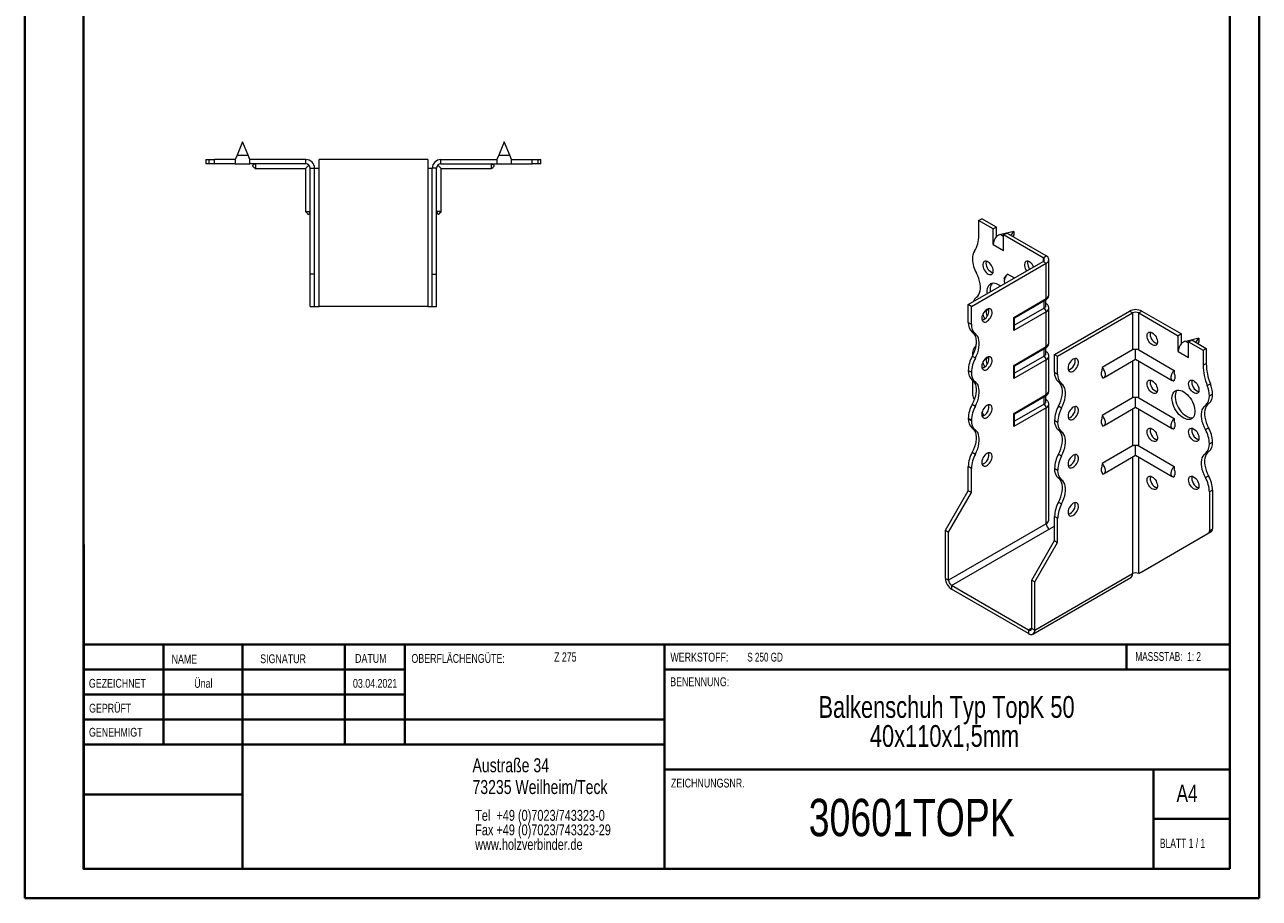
# Model space of a CAD drawing. Header units: millimetres. Extents: x 0 to 210, y 0 to 297.
# Tile 1 of 2: x 0 to 210, y 0 to 149. Entities that reach past the tile are written whole.
import ezdxf

# ---------------------------------------------------------------- set-up
doc = ezdxf.new("R2010")
doc.units = ezdxf.units.MM
doc.styles.add('SLDTEXTSTYLE0', font='TXT', dxfattribs={"width": 0.75})
doc.styles.add('SLDTEXTSTYLE1', font='TXT', dxfattribs={"width": 0.681818})
doc.styles.add('SLDTEXTSTYLE2', font='TXT', dxfattribs={"width": 0.7})
doc.styles.add('SLDTEXTSTYLE3', font='TXT', dxfattribs={"width": 0.6875})

# ---------------------------------------------------------------- blocks, each defined once
blk = doc.blocks.new('SW_NOTE_0')
at = {"color": 0, "linetype": 'Continuous', "lineweight": 0, "char_height": 1.8521, "attachment_point": 1, "style": 'SLDTEXTSTYLE0'}
for s, insert in [('Tel  +49 (0)7023/743323-0', (0, 2.39)), ('Fax +49 (0)7023/743323-29', (0, -0.08)), ('www.holzverbinder.de', (0, -2.55))]:
    blk.add_mtext(s, dxfattribs=dict(at, insert=insert))
blk = doc.blocks.new('SW_NOTE_1')
at = {"color": 0, "linetype": 'Continuous', "lineweight": 0, "char_height": 3.7042, "attachment_point": 2, "style": 'SLDTEXTSTYLE0'}
for s, insert in [('Balkenschuh Typ TopK 50', (29.46, 4.77)), ('40x110x1,5mm', (29.11, -0.16))]:
    blk.add_mtext(s, dxfattribs=dict(at, insert=insert))

msp = doc.modelspace()

# ---------------------------------------------------------------- linework, layer by layer
at = {"color": 7, "linetype": 'Continuous', "lineweight": 40}
for p, q in [((0.08, 0.21), (0.08, 297.21)), ((210.08, 0.21), (210.08, 297.21)), ((10.08, 5.21), (10.08, 292.21)), ((205.08, 5.21), (205.08, 292.21)), ((10.11, 60.37), (10.11, 5.12)), ((205.08, 43.37), (10.11, 43.37)), ((23.71, 43.37), (23.71, 26.37)), ((37.1, 43.37), (37.1, 5.12)), ((54.51, 43.37), (54.51, 26.37)), ((64.71, 26.37), (64.71, 43.37)), ((108.91, 43.37), (108.91, 5.12)), ((187.47, 39.12), (187.47, 43.37)), ((64.71, 39.1), (10.11, 39.1)), ((205.08, 39.12), (108.91, 39.12)), ((64.71, 34.87), (10.11, 34.87)), ((108.91, 30.62), (10.11, 30.62)), ((108.91, 26.37), (10.11, 26.37)), ((108.91, 22.12), (205.08, 22.12)), ((192.08, 5.21), (192.08, 22.21)), ((37.1, 17.87), (10.11, 17.87)), ((10.11, 13.71), (10.08, 13.71)), ((205.08, 13.71), (192.08, 13.71)), ((10.11, 9.46), (10.08, 9.46)), ((10.08, 5.21), (205.08, 5.21)), ((205.08, 5.21), (180.99, 5.21)), ((0.08, 0.21), (210.08, 0.21))]:
    msp.add_line(p, q, dxfattribs=at)
at = {"color": 7, "linetype": 'Continuous', "lineweight": 15}
for p, q in [((37.14, 128.8), (36.2, 126.55)), ((38.08, 126.55), (37.14, 128.8)), ((81.64, 128.8), (80.7, 126.55)), ((82.58, 126.55), (81.64, 128.8)), ((36.2, 126.55), (35.89, 125.8)), ((36.2, 126.55), (38.08, 126.55)), ((38.39, 125.8), (38.08, 126.55)), ((80.7, 126.55), (80.39, 125.8)), ((80.7, 126.55), (82.58, 126.55)), ((82.89, 125.8), (82.58, 126.55)), ((30.89, 125.8), (30.89, 125.05)), ((30.89, 125.8), (31.39, 125.8)), ((31.39, 125.05), (30.89, 125.05)), ((31.39, 125.8), (31.39, 125.05)), ((31.39, 125.8), (32.39, 125.8)), ((32.39, 125.05), (31.39, 125.05)), ((32.39, 125.05), (32.39, 125.8)), ((35.89, 125.8), (32.39, 125.8)), ((35.89, 125.05), (32.39, 125.05)), ((35.89, 125.8), (35.89, 125.05)), ((35.89, 125.05), (38.39, 125.05)), ((47.89, 125.8), (38.39, 125.8)), ((38.39, 125.05), (38.39, 125.8)), ((47.89, 125.05), (38.39, 125.05)), ((39.34, 124.25), (47.84, 124.25)), ((47.84, 124.25), (48.42, 124.83)), ((47.84, 124.25), (47.84, 116.98)), ((47.89, 125.05), (47.89, 125.8)), ((48.64, 124.3), (49.39, 124.3)), ((48.64, 106.3), (48.64, 124.3)), ((49.39, 106.3), (49.39, 124.3)), ((49.39, 124.3), (50.14, 124.3)), ((50.14, 124.3), (50.14, 125.8)), ((68.64, 125.8), (50.14, 125.8)), ((50.14, 100.8), (50.14, 124.3)), ((68.64, 125.8), (68.64, 124.3)), ((68.64, 124.3), (68.64, 100.8)), ((68.64, 124.3), (69.39, 124.3)), ((70.14, 124.3), (69.39, 124.3)), ((69.39, 106.3), (69.39, 124.3)), ((70.14, 106.3), (70.14, 124.3)), ((70.94, 124.25), (70.36, 124.83)), ((70.89, 125.05), (70.89, 125.8)), ((70.89, 125.8), (80.39, 125.8)), ((70.89, 125.05), (80.39, 125.05)), ((70.94, 124.25), (79.44, 124.25)), ((70.94, 116.98), (70.94, 124.25)), ((80.39, 125.8), (80.39, 125.05)), ((80.39, 125.05), (82.89, 125.05)), ((82.89, 125.8), (86.39, 125.8)), ((82.89, 125.05), (82.89, 125.8)), ((82.89, 125.05), (86.39, 125.05)), ((86.39, 125.05), (86.39, 125.8)), ((86.39, 125.8), (87.39, 125.8)), ((87.39, 125.05), (86.39, 125.05)), ((87.39, 125.05), (87.39, 125.8)), ((87.39, 125.8), (87.89, 125.8)), ((87.89, 125.05), (87.39, 125.05)), ((87.89, 125.05), (87.89, 125.8)), ((162.34, 115.43), (162.87, 115.74)), ((165.35, 114.31), (162.87, 115.74)), ((162.34, 115.43), (162.34, 112.87)), ((164.82, 114), (162.34, 115.43)), ((165.35, 114.31), (164.82, 114)), ((164.82, 111.35), (164.82, 114)), ((165.35, 112.71), (165.35, 114.31)), ((168.35, 113.59), (166.1, 113.06)), ((167.84, 112.87), (168.35, 113.59)), ((168.35, 113.59), (168.35, 112.98)), ((164.82, 111.35), (166.59, 110.33)), ((166.1, 113.06), (166.59, 112.78)), ((166.59, 112.98), (167.12, 113.29)), ((166.59, 110.33), (166.59, 112.98)), ((173.3, 109.1), (166.59, 112.98)), ((173.83, 109.41), (167.12, 113.29)), ((168.35, 112.98), (168.15, 112.69)), ((173.3, 109.1), (173.83, 109.41)), ((160.58, 101.14), (173.3, 108.49)), ((161.11, 100.84), (173.83, 108.18)), ((173.3, 109.1), (173.3, 108.49)), ((173.3, 108.49), (173.83, 108.18)), ((173.83, 102.16), (173.83, 108.18)), ((174.27, 102.77), (174.27, 108.8)), ((49.39, 106.3), (48.64, 106.3)), ((48.64, 100.8), (48.64, 106.3)), ((49.39, 100.8), (49.39, 106.3)), ((69.39, 106.3), (70.14, 106.3)), ((69.39, 100.8), (69.39, 106.3)), ((70.14, 100.8), (70.14, 106.3)), ((168.39, 105.66), (167.26, 106.31)), ((161.11, 100.84), (160.58, 101.14)), ((160.58, 98.1), (160.58, 101.14)), ((161.11, 97.79), (161.11, 100.84)), ((168.31, 98.97), (173.83, 102.16)), ((168.45, 98.89), (173.73, 101.93)), ((173.48, 100.53), (173.48, 101.79)), ((173.77, 100.94), (173.77, 101.96)), ((48.64, 100.8), (49.39, 100.8)), ((49.39, 100.8), (50.14, 100.8)), ((68.64, 100.8), (50.14, 100.8)), ((68.64, 100.8), (69.39, 100.8)), ((69.39, 100.8), (70.14, 100.8)), ((173.83, 99.92), (168.31, 96.73)), ((168.31, 96.73), (168.31, 98.97)), ((173.48, 100.53), (168.45, 97.63)), ((168.45, 97.22), (168.45, 98.89)), ((173.83, 94), (173.83, 99.92)), ((174.27, 94.61), (174.27, 100.53)), ((175.25, 92.67), (187.98, 100.02)), ((175.78, 92.37), (188.51, 99.71)), ((188.51, 99.71), (187.98, 100.02)), ((188.51, 99.71), (188.51, 93.43)), ((189.57, 99.71), (190.1, 100.02)), ((189.57, 93.43), (189.57, 99.71)), ((189.57, 99.71), (196.29, 95.84)), ((190.1, 100.02), (196.82, 96.14)), ((160.58, 98.1), (161.11, 97.79)), ((161.78, 96.14), (161.25, 96.45)), ((196.82, 96.14), (196.29, 95.84)), ((196.29, 93.18), (196.29, 95.84)), ((196.82, 94.55), (196.82, 96.14)), ((199.82, 95.43), (197.57, 94.89)), ((197.57, 94.89), (198.05, 94.61)), ((198.05, 94.81), (198.58, 95.12)), ((198.05, 92.16), (198.05, 94.81)), ((198.05, 94.81), (200.53, 93.39)), ((198.58, 95.12), (201.06, 93.69)), ((199.31, 94.7), (199.82, 95.43)), ((199.82, 94.81), (199.61, 94.53)), ((199.82, 95.43), (199.82, 94.81)), ((161.28, 92.57), (161.28, 92.43)), ((168.31, 90.81), (173.83, 94)), ((168.45, 90.72), (173.73, 93.77)), ((173.48, 92.36), (173.48, 93.62)), ((173.77, 92.77), (173.77, 93.8)), ((175.25, 92.67), (175.78, 92.37)), ((175.25, 89.63), (175.25, 92.67)), ((188.51, 93.43), (183.33, 90.45)), ((189.04, 91.85), (189.04, 93.49)), ((189.57, 93.43), (195.61, 89.94)), ((196.29, 93.18), (198.05, 92.16)), ((200.53, 93.39), (201.06, 93.69)), ((200.53, 93.39), (200.53, 90.82)), ((201.06, 93.69), (201.06, 91.13)), ((161.25, 92.37), (161.78, 92.06)), ((173.83, 91.75), (168.31, 88.56)), ((168.31, 88.56), (168.31, 90.81)), ((173.48, 92.36), (168.45, 89.46)), ((168.45, 89.05), (168.45, 90.72)), ((173.83, 85.83), (173.83, 91.75)), ((174.27, 86.44), (174.27, 92.36)), ((175.78, 89.32), (175.78, 92.37)), ((183.67, 88.75), (189.04, 91.85)), ((188.51, 91.54), (188.51, 85.27)), ((189.04, 91.85), (195.28, 88.25)), ((189.57, 85.27), (189.57, 91.54)), ((200.53, 90.82), (201.06, 91.13)), ((161.11, 89.63), (160.58, 89.93)), ((160.58, 89.93), (161.11, 89.63)), ((160.58, 89.93), (160.58, 89.93)), ((161.11, 89.63), (161.11, 89.63)), ((161.78, 87.98), (161.25, 88.28)), ((161.28, 88.26), (161.28, 85.96)), ((175.25, 89.63), (175.78, 89.32)), ((183.33, 88.94), (183.33, 88.72)), ((195.61, 88.43), (195.61, 88.21)), ((176.45, 87.67), (175.92, 87.98)), ((201.23, 87.36), (201.77, 87.67)), ((161.25, 84.2), (161.78, 83.89)), ((161.62, 85.04), (161.49, 85.27)), ((168.31, 82.64), (173.83, 85.83)), ((168.45, 82.56), (173.73, 85.6)), ((173.48, 84.2), (168.45, 81.3)), ((173.48, 84.2), (173.48, 85.46)), ((173.77, 84.61), (173.77, 85.63)), ((174.27, 64.5), (174.27, 84.2)), ((188.51, 85.27), (183.33, 82.28)), ((189.04, 83.68), (189.04, 85.32)), ((189.57, 85.27), (195.61, 81.78)), ((201.44, 84.28), (200.91, 83.98)), ((201.59, 85.63), (202.12, 85.94)), ((163.23, 82.26), (162.92, 82.8)), ((173.83, 83.59), (168.31, 80.4)), ((168.31, 80.4), (168.31, 82.64)), ((168.45, 80.89), (168.45, 82.56)), ((173.83, 63.89), (173.83, 83.59)), ((175.92, 83.9), (176.45, 83.59)), ((183.67, 80.59), (189.04, 83.68)), ((188.51, 83.38), (188.51, 77.1)), ((189.04, 83.68), (195.28, 80.08)), ((189.57, 77.1), (189.57, 83.38)), ((161.11, 81.46), (160.58, 81.77)), ((160.58, 81.77), (161.11, 81.46)), ((160.58, 81.77), (160.58, 81.77)), ((161.11, 81.46), (161.11, 81.46)), ((161.78, 79.81), (161.25, 80.12)), ((175.78, 81.16), (175.25, 81.46)), ((175.25, 81.46), (175.78, 81.16)), ((175.25, 81.46), (175.25, 81.46)), ((175.78, 81.16), (175.78, 81.16)), ((176.45, 79.51), (175.92, 79.81)), ((183.33, 80.77), (183.33, 80.55)), ((195.61, 80.26), (195.61, 80.05)), ((200.91, 79.89), (201.44, 80.2)), ((202.12, 77.77), (201.59, 77.46)), ((201.59, 77.46), (202.12, 77.77)), ((202.12, 77.77), (202.12, 77.77)), ((161.25, 76.04), (161.78, 75.73)), ((175.92, 75.73), (176.45, 75.42)), ((188.51, 77.1), (183.33, 74.12)), ((189.04, 75.52), (189.04, 77.16)), ((189.57, 77.1), (195.61, 73.61)), ((201.44, 76.12), (200.91, 75.81)), ((201.59, 77.46), (201.59, 77.46)), ((161.11, 73.3), (160.58, 73.6)), ((160.58, 69.5), (160.58, 73.6)), ((183.67, 72.42), (189.04, 75.52)), ((188.51, 75.21), (188.51, 55.42)), ((189.04, 75.52), (195.28, 71.92)), ((189.57, 55.42), (189.57, 75.21)), ((161.11, 69.2), (161.11, 73.3)), ((175.78, 72.99), (175.25, 73.3)), ((175.25, 73.3), (175.78, 72.99)), ((175.25, 73.3), (175.25, 73.3)), ((175.78, 72.99), (175.78, 72.99)), ((176.45, 71.34), (175.92, 71.65)), ((183.33, 72.61), (183.33, 72.39)), ((195.61, 72.1), (195.61, 71.88)), ((200.91, 71.73), (201.44, 72.04)), ((156.69, 62.77), (160.58, 69.5)), ((161.11, 69.2), (160.58, 69.5)), ((202.12, 69.6), (201.59, 69.3)), ((202.12, 69.6), (202.12, 63)), ((157.22, 62.46), (161.11, 69.2)), ((175.92, 67.57), (176.45, 67.26)), ((201.59, 69.3), (201.59, 62.7)), ((175.78, 64.83), (175.25, 65.13)), ((175.25, 61.03), (175.25, 65.13)), ((173.83, 63.89), (157.22, 54.29)), ((174.36, 62.97), (175.25, 63.48)), ((175.78, 60.72), (175.78, 64.83)), ((201.59, 62.7), (202.12, 63)), ((156.69, 62.77), (157.22, 62.46)), ((156.69, 54.6), (156.69, 62.77)), ((157.22, 54.29), (157.22, 62.46)), ((157.75, 53.37), (174.36, 62.97)), ((171.36, 54.29), (175.25, 61.03)), ((175.25, 61.03), (175.78, 60.72)), ((189.57, 55.42), (201.38, 62.24)), ((190.1, 55.72), (201.91, 62.54)), ((201.91, 62.54), (201.38, 62.24)), ((171.89, 53.99), (175.78, 60.72)), ((171.58, 45.14), (188.2, 54.73)), ((171.89, 45.82), (188.51, 55.42)), ((188.51, 55.42), (188.51, 55.42)), ((189.57, 55.42), (190.1, 55.72)), ((156.69, 54.6), (157.22, 54.29)), ((170.83, 45.82), (157.75, 53.37)), ((157.75, 53.37), (157.75, 52.76)), ((170.83, 45.21), (157.75, 52.76)), ((171.36, 54.29), (171.89, 53.99)), ((171.36, 46.13), (171.36, 54.29)), ((171.89, 45.82), (171.89, 53.99)), ((171.36, 46.13), (170.83, 45.82)), ((170.83, 45.82), (170.83, 45.21)), ((171.36, 46.13), (171.89, 45.82))]:
    msp.add_line(p, q, dxfattribs=at)
at = {"color": 7, "linetype": 'Continuous', "lineweight": 0}
for p, q in [((64.71, 39.12), (10.11, 39.12)), ((23.71, 5.21), (23.71, 5.12)), ((54.51, 5.21), (54.51, 5.12))]:
    msp.add_line(p, q, dxfattribs=at)
at = {"color": 7, "linetype": 'Continuous', "lineweight": 15, "flags": 128}
for points in [[(164.82, 106.86), (164.8, 107.09), (164.74, 107.33), (164.64, 107.58), (164.51, 107.81), (164.35, 108.03), (164.17, 108.21), (163.98, 108.36), (163.79, 108.46), (163.61, 108.5), (163.44, 108.5), (163.29, 108.44), (163.18, 108.33), (163.1, 108.18), (163.06, 107.98), (163.06, 107.76), (163.1, 107.52), (163.18, 107.28), (163.29, 107.03), (163.44, 106.81), (163.61, 106.61), (163.79, 106.44), (163.98, 106.32), (164.17, 106.25), (164.35, 106.23), (164.51, 106.26), (164.64, 106.34), (164.74, 106.47), (164.8, 106.65), (164.82, 106.86)], [(163.63, 108.5), (163.6, 108.39), (163.58, 108.18)], [(171.71, 107.57), (171.71, 107.58), (171.58, 107.81), (171.42, 108.03), (171.24, 108.21), (171.05, 108.36), (170.86, 108.46), (170.68, 108.5), (170.51, 108.5), (170.36, 108.44), (170.25, 108.33), (170.17, 108.18), (170.13, 107.98), (170.13, 107.76), (170.17, 107.52), (170.25, 107.28), (170.36, 107.04), (170.48, 106.86)], [(170.71, 108.5), (170.67, 108.39), (170.65, 108.18)], [(161.96, 102.38), (162.18, 102.58), (162.35, 102.83), (162.49, 103.12), (162.58, 103.46), (162.63, 103.83), (162.63, 104.24), (162.58, 104.67), (162.49, 105.12), (162.35, 105.57), (162.18, 106.02), (161.96, 106.47)], [(166.03, 104.29), (165.92, 104.37), (165.63, 104.55), (165.35, 104.67), (165.07, 104.75), (164.81, 104.77), (164.57, 104.74), (164.35, 104.66), (164.16, 104.52), (164.01, 104.34), (163.89, 104.11), (163.8, 103.85), (163.76, 103.55), (163.76, 103.22), (163.79, 102.99)], [(164.29, 103.69), (164.31, 103.35), (164.32, 103.3)], [(163.76, 100.33), (163.57, 100.19), (163.39, 100.02), (163.22, 99.81), (163.08, 99.58), (162.98, 99.33), (162.91, 99.09), (162.88, 98.85), (162.89, 98.64), (162.94, 98.45), (163.03, 98.31), (163.15, 98.21), (163.3, 98.17), (163.48, 98.17), (163.66, 98.23), (163.85, 98.35), (164.04, 98.5), (164.21, 98.69), (164.37, 98.91), (164.49, 99.15), (164.58, 99.4), (164.63, 99.64), (164.64, 99.87), (164.61, 100.07), (164.54, 100.23), (164.43, 100.35), (164.29, 100.43), (164.13, 100.45), (163.95, 100.41), (163.76, 100.33)], [(168.31, 98.97), (168.36, 98.94), (168.41, 98.91), (168.44, 98.9), (168.45, 98.89), (168.45, 98.89)], [(163.23, 98.59), (163.04, 98.5), (162.93, 98.48)], [(161.25, 96.45), (161.47, 96.25), (161.65, 96.01), (161.78, 95.71), (161.87, 95.37), (161.92, 95), (161.92, 94.59), (161.87, 94.16), (161.78, 93.72), (161.65, 93.26), (161.47, 92.81), (161.25, 92.37)], [(161.78, 92.06), (162, 92.5), (162.18, 92.96), (162.31, 93.41), (162.4, 93.86), (162.45, 94.28), (162.45, 94.69), (162.4, 95.07), (162.31, 95.41), (162.18, 95.7), (162, 95.95), (161.78, 96.14)], [(190.98, 95.83), (191, 96.04), (191.06, 96.22), (191.16, 96.35), (191.29, 96.43), (191.45, 96.47), (191.63, 96.44), (191.82, 96.37), (192.01, 96.25), (192.19, 96.08), (192.36, 95.88), (192.51, 95.66), (192.62, 95.41), (192.7, 95.17), (192.74, 94.93), (192.74, 94.71), (192.7, 94.52), (192.62, 94.36), (192.51, 94.25), (192.36, 94.19), (192.19, 94.19), (192.01, 94.23), (191.82, 94.33), (191.63, 94.48), (191.45, 94.66), (191.29, 94.88), (191.16, 95.11), (191.06, 95.36), (191, 95.6), (190.98, 95.83)], [(163.76, 92.16), (163.57, 92.03), (163.39, 91.85), (163.22, 91.64), (163.08, 91.41), (162.98, 91.17), (162.91, 90.92), (162.88, 90.69), (162.89, 90.47), (162.94, 90.29), (163.03, 90.14), (163.15, 90.05), (163.3, 90), (163.48, 90.01), (163.66, 90.07), (163.85, 90.18), (164.04, 90.33), (164.21, 90.53), (164.37, 90.75), (164.49, 90.99), (164.58, 91.24), (164.63, 91.48), (164.64, 91.7), (164.61, 91.9), (164.54, 92.07), (164.43, 92.19), (164.29, 92.26), (164.13, 92.28), (163.95, 92.25), (163.76, 92.16)], [(163.23, 90.42), (163.04, 90.34), (162.93, 90.31)], [(178.43, 91.86), (178.24, 91.72), (178.06, 91.55), (177.9, 91.34), (177.76, 91.11), (177.65, 90.86), (177.58, 90.62), (177.55, 90.38), (177.56, 90.17), (177.61, 89.98), (177.7, 89.84), (177.82, 89.74), (177.97, 89.7), (178.15, 89.7), (178.34, 89.76), (178.53, 89.87), (178.71, 90.03), (178.89, 90.22), (179.04, 90.44), (179.16, 90.68), (179.25, 90.93), (179.3, 91.17), (179.31, 91.4), (179.28, 91.6), (179.21, 91.76), (179.1, 91.88), (178.97, 91.96), (178.8, 91.98), (178.62, 91.94), (178.43, 91.86)], [(161.25, 88.28), (161.47, 88.09), (161.65, 87.84), (161.78, 87.55), (161.87, 87.21), (161.92, 86.83), (161.92, 86.43), (161.87, 86), (161.78, 85.55), (161.65, 85.1), (161.47, 84.65), (161.25, 84.2)], [(190.98, 87.67), (191, 87.88), (191.06, 88.05), (191.16, 88.18), (191.29, 88.27), (191.45, 88.3), (191.63, 88.28), (191.82, 88.21), (192.01, 88.08), (192.19, 87.92), (192.36, 87.72), (192.51, 87.49), (192.62, 87.25), (192.7, 87), (192.74, 86.76), (192.74, 86.54), (192.7, 86.35), (192.62, 86.2), (192.51, 86.09), (192.36, 86.03), (192.19, 86.02), (192.01, 86.07), (191.82, 86.17), (191.63, 86.31), (191.45, 86.5), (191.29, 86.71), (191.16, 86.95), (191.06, 87.19), (191, 87.44), (190.98, 87.67)], [(198.05, 87.67), (198.07, 87.88), (198.13, 88.05), (198.23, 88.18), (198.36, 88.27), (198.52, 88.3), (198.7, 88.28), (198.89, 88.21), (199.08, 88.08), (199.26, 87.92), (199.43, 87.72), (199.58, 87.49), (199.69, 87.25), (199.77, 87), (199.82, 86.76), (199.82, 86.54), (199.77, 86.35), (199.69, 86.2), (199.58, 86.09), (199.43, 86.03), (199.26, 86.02), (199.08, 86.07), (198.89, 86.17), (198.7, 86.31), (198.52, 86.5), (198.36, 86.71), (198.23, 86.95), (198.13, 87.19), (198.07, 87.44), (198.05, 87.67)], [(161.78, 83.89), (162, 84.34), (162.18, 84.79), (162.31, 85.25), (162.4, 85.69), (162.45, 86.12), (162.45, 86.53), (162.4, 86.9), (162.31, 87.24), (162.18, 87.54), (162, 87.78), (161.78, 87.98)], [(175.92, 83.9), (176.14, 84.34), (176.32, 84.79), (176.45, 85.25), (176.55, 85.69), (176.59, 86.12), (176.59, 86.53), (176.55, 86.9), (176.45, 87.24), (176.32, 87.54), (176.14, 87.78), (175.92, 87.98)], [(176.45, 83.59), (176.67, 84.03), (176.85, 84.49), (176.98, 84.94), (177.08, 85.39), (177.12, 85.81), (177.12, 86.22), (177.08, 86.6), (176.98, 86.93), (176.85, 87.23), (176.67, 87.48), (176.45, 87.67)], [(195.22, 85.22), (195.25, 85.54), (195.31, 85.82), (195.41, 86.07), (195.55, 86.27), (195.72, 86.43), (195.93, 86.54), (196.16, 86.6), (196.41, 86.6), (196.68, 86.55), (196.96, 86.45), (197.24, 86.3), (197.52, 86.1), (197.8, 85.86), (198.06, 85.58), (198.3, 85.27), (198.52, 84.94), (198.71, 84.58), (198.86, 84.22), (198.99, 83.85), (199.07, 83.49), (199.11, 83.14), (199.11, 82.81), (199.07, 82.51), (198.99, 82.25), (198.86, 82.02), (198.71, 81.84), (198.52, 81.7), (198.3, 81.62), (198.06, 81.59), (197.8, 81.61), (197.52, 81.69), (197.24, 81.81), (196.96, 81.99), (196.68, 82.21), (196.41, 82.47), (196.16, 82.77), (195.93, 83.09), (195.72, 83.44), (195.55, 83.8), (195.41, 84.16), (195.31, 84.53), (195.25, 84.88), (195.22, 85.22)], [(196.09, 86.59), (196, 86.48), (195.88, 86.25), (195.8, 85.99), (195.76, 85.69), (195.76, 85.36), (195.8, 85.01), (195.88, 84.65), (196, 84.28), (196.16, 83.92), (196.35, 83.57), (196.57, 83.23), (196.81, 82.92), (197.07, 82.64), (197.35, 82.4), (197.63, 82.2), (197.91, 82.05), (198.19, 81.95), (198.46, 81.9), (198.71, 81.9), (198.78, 81.91)], [(163.76, 83.99), (163.57, 83.86), (163.39, 83.69), (163.22, 83.48), (163.08, 83.25), (162.98, 83), (162.91, 82.76), (162.88, 82.52), (162.89, 82.31), (162.94, 82.12), (163.03, 81.98), (163.15, 81.88), (163.3, 81.84), (163.48, 81.84), (163.66, 81.9), (163.85, 82.01), (164.04, 82.17), (164.21, 82.36), (164.37, 82.58), (164.49, 82.82), (164.58, 83.07), (164.63, 83.31), (164.64, 83.54), (164.61, 83.74), (164.54, 83.9), (164.43, 84.02), (164.29, 84.1), (164.13, 84.11), (163.95, 84.08), (163.76, 83.99)], [(201.44, 84.28), (201.23, 84.09), (201.05, 83.84), (200.91, 83.55), (200.82, 83.21), (200.77, 82.83), (200.77, 82.43), (200.82, 82), (200.91, 81.55), (201.05, 81.1), (201.23, 80.65), (201.44, 80.2)], [(163.23, 82.26), (163.04, 82.17), (162.93, 82.15)], [(178.43, 83.69), (178.24, 83.56), (178.06, 83.38), (177.9, 83.17), (177.76, 82.94), (177.65, 82.7), (177.58, 82.45), (177.55, 82.21), (177.56, 82), (177.61, 81.82), (177.7, 81.67), (177.82, 81.58), (177.97, 81.53), (178.15, 81.54), (178.34, 81.6), (178.53, 81.71), (178.71, 81.86), (178.89, 82.06), (179.04, 82.28), (179.16, 82.52), (179.25, 82.77), (179.3, 83.01), (179.31, 83.23), (179.28, 83.43), (179.21, 83.6), (179.1, 83.72), (178.97, 83.79), (178.8, 83.81), (178.62, 83.78), (178.43, 83.69)], [(200.91, 79.89), (200.7, 80.34), (200.52, 80.79), (200.38, 81.25), (200.29, 81.69), (200.24, 82.12), (200.24, 82.53), (200.29, 82.9), (200.38, 83.24), (200.52, 83.54), (200.7, 83.78), (200.91, 83.98)], [(161.25, 80.12), (161.47, 79.92), (161.65, 79.68), (161.78, 79.38), (161.87, 79.04), (161.92, 78.67), (161.92, 78.26), (161.87, 77.83), (161.78, 77.39), (161.65, 76.93), (161.47, 76.48), (161.25, 76.04)], [(161.78, 75.73), (162, 76.17), (162.18, 76.63), (162.31, 77.08), (162.4, 77.53), (162.45, 77.95), (162.45, 78.36), (162.4, 78.74), (162.31, 79.07), (162.18, 79.37), (162, 79.62), (161.78, 79.81)], [(175.92, 75.73), (176.14, 76.18), (176.32, 76.63), (176.45, 77.08), (176.55, 77.53), (176.59, 77.96), (176.59, 78.36), (176.55, 78.74), (176.45, 79.08), (176.32, 79.37), (176.14, 79.62), (175.92, 79.81)], [(190.98, 79.5), (191, 79.71), (191.06, 79.89), (191.16, 80.02), (191.29, 80.1), (191.45, 80.13), (191.63, 80.11), (191.82, 80.04), (192.01, 79.92), (192.19, 79.75), (192.36, 79.55), (192.51, 79.33), (192.62, 79.08), (192.7, 78.84), (192.74, 78.6), (192.74, 78.38), (192.7, 78.18), (192.62, 78.03), (192.51, 77.92), (192.36, 77.86), (192.19, 77.86), (192.01, 77.9), (191.82, 78), (191.63, 78.15), (191.45, 78.33), (191.29, 78.55), (191.16, 78.78), (191.06, 79.03), (191, 79.27), (190.98, 79.5)], [(198.05, 79.5), (198.07, 79.71), (198.13, 79.89), (198.23, 80.02), (198.36, 80.1), (198.52, 80.14), (198.7, 80.11), (198.89, 80.04), (199.08, 79.92), (199.26, 79.75), (199.43, 79.55), (199.58, 79.33), (199.69, 79.08), (199.77, 78.84), (199.82, 78.6), (199.82, 78.38), (199.77, 78.19), (199.69, 78.03), (199.58, 77.92), (199.43, 77.86), (199.26, 77.86), (199.08, 77.9), (198.89, 78), (198.7, 78.15), (198.52, 78.33), (198.36, 78.55), (198.23, 78.78), (198.13, 79.03), (198.07, 79.27), (198.05, 79.5)], [(176.45, 75.42), (176.67, 75.87), (176.85, 76.32), (176.98, 76.78), (177.08, 77.22), (177.12, 77.65), (177.12, 78.06), (177.08, 78.43), (176.98, 78.77), (176.85, 79.07), (176.67, 79.31), (176.45, 79.51)], [(163.76, 75.83), (163.57, 75.7), (163.39, 75.52), (163.22, 75.31), (163.08, 75.08), (162.98, 74.84), (162.91, 74.59), (162.88, 74.35), (162.89, 74.14), (162.94, 73.96), (163.03, 73.81), (163.15, 73.72), (163.3, 73.67), (163.48, 73.68), (163.66, 73.74), (163.85, 73.85), (164.04, 74), (164.21, 74.2), (164.37, 74.42), (164.49, 74.66), (164.58, 74.9), (164.63, 75.15), (164.64, 75.37), (164.61, 75.57), (164.54, 75.74), (164.43, 75.86), (164.29, 75.93), (164.13, 75.95), (163.95, 75.91), (163.76, 75.83)], [(178.43, 75.52), (178.24, 75.39), (178.06, 75.22), (177.9, 75.01), (177.76, 74.78), (177.65, 74.53), (177.58, 74.29), (177.55, 74.05), (177.56, 73.84), (177.61, 73.65), (177.7, 73.51), (177.82, 73.41), (177.97, 73.37), (178.15, 73.37), (178.34, 73.43), (178.53, 73.54), (178.71, 73.7), (178.89, 73.89), (179.04, 74.11), (179.16, 74.35), (179.25, 74.6), (179.3, 74.84), (179.31, 75.07), (179.28, 75.27), (179.21, 75.43), (179.1, 75.55), (178.97, 75.63), (178.8, 75.64), (178.62, 75.61), (178.43, 75.52)], [(200.91, 71.73), (200.7, 72.17), (200.52, 72.63), (200.38, 73.08), (200.29, 73.53), (200.24, 73.95), (200.24, 74.36), (200.29, 74.74), (200.38, 75.07), (200.52, 75.37), (200.7, 75.62), (200.91, 75.81)], [(201.44, 76.12), (201.23, 75.92), (201.05, 75.68), (200.91, 75.38), (200.82, 75.04), (200.77, 74.67), (200.77, 74.26), (200.82, 73.83), (200.91, 73.39), (201.05, 72.93), (201.23, 72.48), (201.44, 72.04)], [(163.23, 74.09), (163.04, 74.01), (162.93, 73.98)], [(175.92, 67.57), (176.14, 68.01), (176.32, 68.46), (176.45, 68.92), (176.55, 69.36), (176.59, 69.79), (176.59, 70.2), (176.55, 70.57), (176.45, 70.91), (176.32, 71.21), (176.14, 71.45), (175.92, 71.65)], [(190.98, 71.34), (191, 71.55), (191.06, 71.72), (191.16, 71.85), (191.29, 71.94), (191.45, 71.97), (191.63, 71.95), (191.82, 71.88), (192.01, 71.75), (192.19, 71.59), (192.36, 71.39), (192.51, 71.16), (192.62, 70.92), (192.7, 70.67), (192.74, 70.43), (192.74, 70.21), (192.7, 70.02), (192.62, 69.87), (192.51, 69.76), (192.36, 69.7), (192.19, 69.69), (192.01, 69.74), (191.82, 69.84), (191.63, 69.98), (191.45, 70.17), (191.29, 70.38), (191.16, 70.62), (191.06, 70.86), (191, 71.11), (190.98, 71.34)], [(198.05, 71.34), (198.07, 71.55), (198.13, 71.72), (198.23, 71.85), (198.36, 71.94), (198.52, 71.97), (198.7, 71.95), (198.89, 71.88), (199.08, 71.75), (199.26, 71.59), (199.43, 71.39), (199.58, 71.16), (199.69, 70.92), (199.77, 70.67), (199.82, 70.43), (199.82, 70.21), (199.77, 70.02), (199.69, 69.87), (199.58, 69.76), (199.43, 69.7), (199.26, 69.69), (199.08, 69.74), (198.89, 69.84), (198.7, 69.98), (198.52, 70.17), (198.36, 70.38), (198.23, 70.62), (198.13, 70.86), (198.07, 71.11), (198.05, 71.34)], [(176.45, 67.26), (176.67, 67.7), (176.85, 68.16), (176.98, 68.61), (177.08, 69.05), (177.12, 69.48), (177.12, 69.89), (177.08, 70.27), (176.98, 70.6), (176.85, 70.9), (176.67, 71.15), (176.45, 71.34)], [(178.43, 67.36), (178.24, 67.23), (178.06, 67.05), (177.9, 66.84), (177.76, 66.61), (177.65, 66.37), (177.58, 66.12), (177.55, 65.88), (177.56, 65.67), (177.61, 65.49), (177.7, 65.34), (177.82, 65.25), (177.97, 65.2), (178.15, 65.21), (178.34, 65.27), (178.53, 65.38), (178.71, 65.53), (178.89, 65.73), (179.04, 65.95), (179.16, 66.19), (179.25, 66.43), (179.3, 66.68), (179.31, 66.9), (179.28, 67.1), (179.21, 67.27), (179.1, 67.39), (178.97, 67.46), (178.8, 67.48), (178.62, 67.44), (178.43, 67.36)]]:
    msp.add_lwpolyline(points, dxfattribs=at)
at = {"color": 7, "linetype": 'Continuous', "lineweight": 15}
for centre, radius, start, end in [((47.89, 124.3), 1.5, 0, 90), ((47.89, 124.3), 0.75, 0, 90), ((70.89, 124.3), 1.5, 90, 180), ((70.89, 124.3), 0.75, 90, 180), ((157.74, 112.68), 4.61, 327.7485, 2.3387), ((167.12, 111.24), 2.3, 140.2279, 177.3607), ((163.58, 108.99), 2.3, 147.7416, 182.2983), ((173.6, 108.8), 0.655, 290.7834, 69.2166), ((166.59, 109.06), 5.31, 181.7823, 209.2631), ((165.32, 108.19), 1.74, 180.1674, 251.3962), ((172.56, 108.27), 1.91, 182.6434, 215.5534), ((173.19, 108.8), 0.327, 290.7834, 69.2166), ((165.85, 103.79), 1.57, 141.9151, 183.5107), ((162.9, 101.15), 1.55, 127.2348, 161.8283), ((173.27, 100.99), 0.503, 294.3747, 354.3052), ((173.59, 102.13), 0.246, 305.0133, 6.2988), ((173.52, 102.85), 0.754, 294.3747, 354.3052), ((165.02, 99.84), 1.98, 188.7517, 214.7877), ((162.34, 100.1), 1.75, 300.5157, 11.0532), ((165.22, 100.02), 1.63, 173.0596, 210.5835), ((163.38, 99.24), 1.12, 49.6079, 71.8359), ((173.07, 99.88), 0.768, 2.6055, 57.3945), ((173.52, 100.6), 0.756, 294.4015, 353.9975), ((189.04, 97.97), 2.31, 62.6097, 117.3903), ((189.04, 98.69), 1.15, 62.6097, 117.3903), ((162.53, 97.94), 1.96, 175.1643, 229.312), ((163.06, 97.63), 1.96, 175.1643, 229.312), ((173.52, 94.68), 0.754, 294.3747, 354.3052), ((193.2, 96.1), 1.68, 167.5041, 252.4905), ((198.59, 93.08), 2.3, 140.2279, 177.3607), ((163.29, 92.72), 2.01, 134.7217, 184.4767), ((173.27, 92.82), 0.503, 294.3747, 354.3052), ((173.59, 93.97), 0.246, 305.0133, 6.2988), ((165.89, 89.77), 5.31, 150.7369, 178.2177), ((166.42, 89.46), 5.31, 150.7369, 178.2177), ((165.02, 91.67), 1.98, 188.7517, 214.7877), ((162.34, 91.94), 1.75, 300.5157, 11.0532), ((165.22, 91.86), 1.63, 173.0596, 210.5835), ((163.38, 91.08), 1.12, 49.6079, 71.8359), ((173.07, 91.72), 0.768, 2.6055, 57.3945), ((173.52, 92.44), 0.756, 294.4015, 353.9975), ((177.1, 91.61), 1.68, 287.5094, 12.4959), ((210.28, 91.01), 9.76, 181.104, 201.9744), ((210.81, 91.32), 9.76, 181.104, 201.9744), ((162.53, 89.77), 1.96, 175.1625, 229.3233), ((163.06, 89.46), 1.96, 175.1625, 229.3233), ((177.2, 89.47), 1.96, 175.1643, 229.312), ((177.73, 89.16), 1.96, 175.1643, 229.312), ((193.2, 87.93), 1.68, 167.5041, 252.4905), ((200.27, 87.93), 1.68, 167.5041, 252.4905), ((173.52, 86.52), 0.754, 294.3747, 354.3052), ((196.71, 85.53), 4.88, 1.1352, 21.9715), ((197.24, 85.84), 4.88, 1.1352, 21.9715), ((165.89, 81.6), 5.31, 150.7369, 178.2177), ((162.73, 86.01), 1.44, 181.9565, 211.1437), ((162.34, 83.77), 1.75, 300.5157, 11.0532), ((173.27, 84.66), 0.503, 294.3747, 354.3052), ((173.07, 83.55), 0.768, 2.6055, 57.3945), ((173.59, 85.8), 0.246, 305.0133, 6.2988), ((173.52, 84.27), 0.756, 294.4015, 353.9975), ((199.64, 85.46), 1.96, 310.688, 4.8357), ((200.17, 85.77), 1.96, 310.688, 4.8357), ((166.42, 81.3), 5.31, 150.7369, 178.2177), ((180.56, 81.3), 5.31, 150.7369, 178.2177), ((181.09, 80.99), 5.31, 150.7369, 178.2177), ((177.1, 83.44), 1.68, 287.5094, 12.4959), ((162.53, 81.6), 1.96, 175.1625, 229.3233), ((163.06, 81.3), 1.96, 175.1625, 229.3233), ((177.2, 81.3), 1.96, 175.1625, 229.3233), ((177.73, 80.99), 1.96, 175.1625, 229.3233), ((193.2, 79.76), 1.68, 167.5041, 252.4905), ((200.27, 79.77), 1.68, 167.5041, 252.4905), ((196.28, 77.3), 5.31, 1.7827, 29.2674), ((196.81, 77.61), 5.31, 1.7827, 29.2674), ((200.17, 77.6), 1.96, 310.688, 4.8357), ((165.89, 73.44), 5.31, 150.7369, 178.2177), ((166.42, 73.13), 5.31, 150.7369, 178.2177), ((162.34, 75.61), 1.75, 300.5157, 11.0532), ((180.56, 73.13), 5.31, 150.7369, 178.2177), ((177.1, 75.27), 1.68, 287.5094, 12.4959), ((199.64, 77.3), 1.96, 310.688, 4.8357), ((181.09, 72.83), 5.31, 150.7369, 178.2177), ((177.2, 73.13), 1.96, 175.1625, 229.3233), ((177.73, 72.83), 1.96, 175.1625, 229.3233), ((193.2, 71.6), 1.68, 167.5041, 252.4905), ((200.27, 71.6), 1.68, 167.5041, 252.4905), ((196.28, 69.13), 5.31, 1.7823, 29.2631), ((196.81, 69.44), 5.31, 1.7823, 29.2631), ((180.56, 64.97), 5.31, 150.7369, 178.2177), ((181.09, 64.66), 5.31, 150.7369, 178.2177), ((177.1, 67.11), 1.68, 287.5094, 12.4959), ((173.52, 64.57), 0.754, 294.3747, 354.3052), ((174.99, 63.94), 1.15, 182.6055, 237.3945), ((201.62, 62.95), 0.503, 305.698, 5.6204), ((201.09, 62.65), 0.503, 305.698, 5.6204), ((187.77, 55.33), 0.739, 305.0133, 6.2988), ((189.04, 54.39), 1.15, 62.6097, 117.3903), ((158.99, 54.7), 2.31, 182.6055, 237.3945), ((158.37, 54.35), 1.15, 182.6055, 237.3945), ((171.04, 46.08), 0.328, 230.7967, 9.214), ((171.24, 45.72), 0.655, 230.7967, 9.214)]:
    msp.add_arc(centre, radius, start, end, dxfattribs=at)
for centre, major_axis, ratio, start_param, end_param in [((166.1, 111.83), (1.39, 0.8), 0.717477, 1.181016, 1.704614), ((167.95, 96.93), (0.354, 0.612), 0.577335, 4.71243, 5.497828), ((197.57, 93.67), (1.39, 0.8), 0.717477, 1.181016, 1.704614), ((167.95, 91.01), (0.5, -0.289), 0.00007, 0.000041, 0.785439), ((167.95, 88.76), (0.354, 0.612), 0.577335, 4.71243, 5.497828), ((167.95, 82.84), (0.5, -0.289), 0.00007, 0.000041, 0.785439), ((167.95, 80.6), (0.354, 0.612), 0.577335, 4.71243, 5.497828)]:
    msp.add_ellipse(centre, major_axis=major_axis, ratio=ratio, start_param=start_param, end_param=end_param, dxfattribs=at)
for points, knots in [([(39.34, 125.05), (39.22, 125.01), (39.05, 124.95), (38.89, 124.84), (38.85, 124.78), (38.84, 124.75), (38.84, 124.71), (38.86, 124.66), (38.92, 124.58), (39.1, 124.46), (39.24, 124.33), (39.35, 124.24)], [0, 0, 0, 0, 0.285501, 0.392615, 0.433608, 0.452355, 0.47104, 0.511905, 0.562272, 0.6953, 1, 1, 1, 1]), ([(39.34, 125.05), (39.34, 124.97), (39.34, 124.77), (39.34, 124.51), (39.34, 124.32), (39.34, 124.24), (39.34, 124.25), (39.34, 124.26)], [0, 0, 0, 0, 0.176999, 0.437532, 0.698072, 0.958616, 1, 1, 1, 1]), ([(79.43, 124.24), (79.52, 124.32), (79.65, 124.43), (79.83, 124.56), (79.92, 124.64), (79.94, 124.71), (79.94, 124.75), (79.93, 124.78), (79.9, 124.82), (79.76, 124.95), (79.59, 125), (79.44, 125.05)], [0, 0, 0, 0, 0.256731, 0.386951, 0.489173, 0.528771, 0.547318, 0.566205, 0.608673, 0.662214, 1, 1, 1, 1]), ([(79.44, 125.05), (79.44, 124.97), (79.44, 124.77), (79.44, 124.51), (79.44, 124.32), (79.44, 124.24), (79.44, 124.25), (79.44, 124.26)], [0, 0, 0, 0, 0.176999, 0.437532, 0.698072, 0.958616, 1, 1, 1, 1]), ([(47.83, 116.99), (47.91, 116.9), (48.02, 116.78), (48.15, 116.6), (48.23, 116.51), (48.3, 116.48), (48.34, 116.48), (48.37, 116.49), (48.42, 116.52), (48.54, 116.67), (48.59, 116.84), (48.64, 116.98)], [0, 0, 0, 0, 0.256731, 0.386951, 0.489173, 0.528771, 0.547318, 0.566205, 0.608673, 0.662214, 1, 1, 1, 1]), ([(47.85, 116.98), (47.85, 116.98), (47.86, 116.98), (48.03, 116.98), (48.25, 116.98), (48.46, 116.98), (48.58, 116.98), (48.64, 116.98)], [0, 0, 0, 0, 0.217783, 0.478083, 0.738383, 0.867316, 1, 1, 1, 1]), ([(70.14, 116.98), (70.18, 116.86), (70.24, 116.7), (70.35, 116.53), (70.41, 116.49), (70.44, 116.48), (70.48, 116.48), (70.53, 116.5), (70.6, 116.56), (70.73, 116.74), (70.86, 116.89), (70.95, 116.99)], [0, 0, 0, 0, 0.285501, 0.392615, 0.433608, 0.452355, 0.47104, 0.511905, 0.562272, 0.6953, 1, 1, 1, 1]), ([(70.93, 116.98), (70.93, 116.98), (70.92, 116.98), (70.75, 116.98), (70.53, 116.98), (70.32, 116.98), (70.2, 116.98), (70.14, 116.98)], [0, 0, 0, 0, 0.217783, 0.478083, 0.738383, 0.867316, 1, 1, 1, 1]), ([(167.11, 106.17), (167.07, 106.12), (166.98, 106.01), (166.84, 105.89), (166.74, 105.76), (166.69, 105.68), (166.67, 105.63), (166.66, 105.59), (166.65, 105.56), (166.65, 105.53), (166.65, 105.5), (166.66, 105.48), (166.66, 105.46), (166.67, 105.46), (166.67, 105.46)], [0, 0, 0, 0, 0.188459, 0.442396, 0.654057, 0.739658, 0.773076, 0.801841, 0.828617, 0.856601, 0.888626, 0.925867, 0.96442, 1, 1, 1, 1]), ([(167.26, 106.31), (167.2, 106.26), (167.06, 106.12), (166.88, 105.84), (166.74, 105.5), (166.68, 105.16), (166.7, 104.89), (166.78, 104.78), (166.81, 104.74)], [0, 0, 0, 0, 0.125702, 0.310729, 0.495762, 0.680796, 0.865829, 1, 1, 1, 1]), ([(173.73, 101.93), (173.77, 101.96), (173.88, 102.03), (174.03, 102.16), (174.16, 102.33), (174.24, 102.52), (174.28, 102.67), (174.27, 102.75), (174.27, 102.77)], [0, 0, 0, 0, 0.139302, 0.355752, 0.559931, 0.755304, 0.946334, 1, 1, 1, 1]), ([(174.27, 100.52), (174.27, 100.58), (174.27, 100.7), (174.21, 100.88), (174.1, 101.05), (173.96, 101.21), (173.84, 101.3), (173.77, 101.34)], [0, 0, 0, 0, 0.155956, 0.360943, 0.564931, 0.775288, 1, 1, 1, 1]), ([(173.73, 93.77), (173.77, 93.79), (173.88, 93.86), (174.03, 93.99), (174.16, 94.16), (174.24, 94.35), (174.28, 94.5), (174.27, 94.59), (174.27, 94.6)], [0, 0, 0, 0, 0.139302, 0.355752, 0.559931, 0.755304, 0.946334, 1, 1, 1, 1]), ([(174.27, 92.36), (174.27, 92.41), (174.27, 92.53), (174.21, 92.71), (174.1, 92.89), (173.96, 93.05), (173.84, 93.13), (173.77, 93.18)], [0, 0, 0, 0, 0.1559556, 0.3609426, 0.5649313, 0.775288, 1, 1, 1, 1]), ([(189.04, 93.49), (188.99, 93.5), (188.94, 93.51), (188.85, 93.52), (188.8, 93.52), (188.66, 93.5), (188.58, 93.47), (188.51, 93.43)], [0, 0, 0, 0, 0.25, 0.25, 0.5, 0.5, 1, 1, 1, 1]), ([(189.57, 93.43), (189.53, 93.45), (189.49, 93.47), (189.41, 93.5), (189.37, 93.51), (189.27, 93.52), (189.23, 93.52), (189.13, 93.51), (189.08, 93.5), (189.04, 93.49)], [0, 0, 0, 0, 0.25, 0.25, 0.5, 0.5, 0.75, 0.75, 1, 1, 1, 1]), ([(183.33, 88.72), (183.37, 88.71), (183.41, 88.7), (183.49, 88.7), (183.53, 88.7), (183.6, 88.72), (183.63, 88.73), (183.69, 88.76), (183.72, 88.78), (183.77, 88.83), (183.79, 88.86), (183.83, 88.92), (183.85, 88.96), (183.87, 89.03), (183.88, 89.07), (183.9, 89.16), (183.9, 89.21), (183.9, 89.3), (183.9, 89.35), (183.88, 89.46), (183.87, 89.51), (183.83, 89.67), (183.79, 89.78), (183.69, 89.99), (183.63, 90.1), (183.53, 90.24), (183.49, 90.28), (183.41, 90.37), (183.37, 90.41), (183.33, 90.45)], [0, 0, 0, 0, 0.0625, 0.0625, 0.125, 0.125, 0.1875, 0.1875, 0.25, 0.25, 0.3125, 0.3125, 0.375, 0.375, 0.4375, 0.4375, 0.5, 0.5, 0.5625, 0.5625, 0.625, 0.625, 0.75, 0.75, 0.875, 0.875, 0.9375, 0.9375, 1, 1, 1, 1]), ([(183.33, 90.24), (183.32, 90.13), (183.3, 89.93), (183.23, 89.69), (183.19, 89.51), (183.17, 89.36), (183.17, 89.22), (183.19, 89.14), (183.23, 89.06), (183.3, 88.99), (183.32, 88.95), (183.33, 88.92)], [0, 0, 0, 0, 0.183861, 0.312881, 0.388065, 0.468816, 0.561108, 0.614338, 0.675587, 0.826, 1, 1, 1, 1]), ([(195.61, 89.94), (195.57, 89.91), (195.53, 89.87), (195.46, 89.78), (195.42, 89.74), (195.35, 89.64), (195.32, 89.59), (195.26, 89.49), (195.23, 89.44), (195.18, 89.33), (195.16, 89.28), (195.12, 89.17), (195.1, 89.11), (195.07, 89.01), (195.06, 88.95), (195.05, 88.85), (195.05, 88.8), (195.05, 88.66), (195.06, 88.57), (195.11, 88.41), (195.15, 88.35), (195.26, 88.25), (195.32, 88.22), (195.42, 88.2), (195.46, 88.2), (195.53, 88.2), (195.57, 88.2), (195.61, 88.21)], [0, 0, 0, 0, 0.0625, 0.0625, 0.125, 0.125, 0.1875, 0.1875, 0.25, 0.25, 0.3125, 0.3125, 0.375, 0.375, 0.4375, 0.4375, 0.5, 0.5, 0.625, 0.625, 0.75, 0.75, 0.875, 0.875, 0.9375, 0.9375, 1, 1, 1, 1]), ([(195.62, 88.42), (195.62, 88.42), (195.63, 88.42), (195.68, 88.48), (195.74, 88.59), (195.78, 88.71), (195.78, 88.89), (195.74, 89.11), (195.65, 89.39), (195.63, 89.62), (195.61, 89.74)], [0, 0, 0, 0, 0.0827188, 0.2051314, 0.3293384, 0.4347801, 0.5265606, 0.6365232, 0.8016853, 1, 1, 1, 1]), ([(173.73, 85.6), (173.77, 85.63), (173.88, 85.7), (174.03, 85.83), (174.16, 86), (174.24, 86.18), (174.28, 86.34), (174.27, 86.42), (174.27, 86.44)], [0, 0, 0, 0, 0.139302, 0.355752, 0.559931, 0.755304, 0.946334, 1, 1, 1, 1]), ([(174.27, 84.19), (174.27, 84.25), (174.27, 84.37), (174.21, 84.55), (174.1, 84.72), (173.96, 84.88), (173.84, 84.97), (173.77, 85.01)], [0, 0, 0, 0, 0.155956, 0.360943, 0.564931, 0.775288, 1, 1, 1, 1]), ([(189.04, 85.32), (188.99, 85.34), (188.94, 85.35), (188.85, 85.35), (188.8, 85.35), (188.66, 85.34), (188.58, 85.31), (188.51, 85.27)], [0, 0, 0, 0, 0.25, 0.25, 0.5, 0.5, 1, 1, 1, 1]), ([(189.57, 85.27), (189.53, 85.29), (189.49, 85.31), (189.41, 85.33), (189.37, 85.34), (189.27, 85.35), (189.23, 85.35), (189.13, 85.35), (189.08, 85.34), (189.04, 85.32)], [0, 0, 0, 0, 0.25, 0.25, 0.5, 0.5, 0.75, 0.75, 1, 1, 1, 1]), ([(183.33, 82.08), (183.32, 81.96), (183.3, 81.76), (183.23, 81.52), (183.19, 81.34), (183.17, 81.19), (183.17, 81.06), (183.19, 80.97), (183.23, 80.89), (183.3, 80.83), (183.32, 80.78), (183.33, 80.76)], [0, 0, 0, 0, 0.183861, 0.312881, 0.388065, 0.468816, 0.561108, 0.614338, 0.675587, 0.826, 1, 1, 1, 1]), ([(183.33, 80.55), (183.37, 80.54), (183.41, 80.54), (183.49, 80.53), (183.53, 80.54), (183.6, 80.55), (183.63, 80.56), (183.69, 80.6), (183.72, 80.62), (183.77, 80.66), (183.79, 80.69), (183.83, 80.76), (183.85, 80.79), (183.87, 80.87), (183.88, 80.91), (183.9, 81), (183.9, 81.04), (183.9, 81.14), (183.9, 81.19), (183.88, 81.29), (183.87, 81.35), (183.83, 81.51), (183.79, 81.62), (183.69, 81.83), (183.63, 81.93), (183.53, 82.07), (183.49, 82.12), (183.41, 82.2), (183.37, 82.24), (183.33, 82.28)], [0, 0, 0, 0, 0.0625, 0.0625, 0.125, 0.125, 0.1875, 0.1875, 0.25, 0.25, 0.3125, 0.3125, 0.375, 0.375, 0.4375, 0.4375, 0.5, 0.5, 0.5625, 0.5625, 0.625, 0.625, 0.75, 0.75, 0.875, 0.875, 0.9375, 0.9375, 1, 1, 1, 1]), ([(195.61, 81.78), (195.57, 81.74), (195.53, 81.7), (195.46, 81.62), (195.42, 81.57), (195.35, 81.48), (195.32, 81.43), (195.26, 81.32), (195.23, 81.27), (195.18, 81.17), (195.16, 81.11), (195.12, 81), (195.1, 80.95), (195.07, 80.84), (195.06, 80.79), (195.05, 80.69), (195.05, 80.64), (195.05, 80.49), (195.06, 80.4), (195.11, 80.25), (195.15, 80.18), (195.26, 80.09), (195.32, 80.06), (195.42, 80.03), (195.46, 80.03), (195.53, 80.03), (195.57, 80.04), (195.61, 80.05)], [0, 0, 0, 0, 0.0625, 0.0625, 0.125, 0.125, 0.1875, 0.1875, 0.25, 0.25, 0.3125, 0.3125, 0.375, 0.375, 0.4375, 0.4375, 0.5, 0.5, 0.625, 0.625, 0.75, 0.75, 0.875, 0.875, 0.9375, 0.9375, 1, 1, 1, 1]), ([(195.62, 80.26), (195.62, 80.26), (195.63, 80.26), (195.68, 80.32), (195.74, 80.42), (195.78, 80.55), (195.78, 80.72), (195.74, 80.95), (195.65, 81.23), (195.63, 81.45), (195.61, 81.57)], [0, 0, 0, 0, 0.082719, 0.205131, 0.329338, 0.43478, 0.526561, 0.636523, 0.801685, 1, 1, 1, 1]), ([(189.04, 77.16), (188.99, 77.17), (188.94, 77.18), (188.85, 77.19), (188.8, 77.19), (188.66, 77.17), (188.58, 77.14), (188.51, 77.1)], [0, 0, 0, 0, 0.25, 0.25, 0.5, 0.5, 1, 1, 1, 1]), ([(189.57, 77.1), (189.53, 77.12), (189.49, 77.14), (189.41, 77.17), (189.37, 77.18), (189.27, 77.19), (189.23, 77.19), (189.13, 77.18), (189.08, 77.17), (189.04, 77.16)], [0, 0, 0, 0, 0.25, 0.25, 0.5, 0.5, 0.75, 0.75, 1, 1, 1, 1]), ([(183.33, 73.91), (183.32, 73.79), (183.3, 73.6), (183.23, 73.36), (183.19, 73.18), (183.17, 73.02), (183.17, 72.89), (183.19, 72.81), (183.23, 72.73), (183.3, 72.66), (183.32, 72.62), (183.33, 72.59)], [0, 0, 0, 0, 0.183861, 0.312881, 0.388065, 0.468816, 0.561108, 0.614338, 0.675587, 0.826, 1, 1, 1, 1]), ([(183.33, 72.39), (183.37, 72.38), (183.41, 72.37), (183.49, 72.37), (183.53, 72.37), (183.6, 72.39), (183.63, 72.4), (183.69, 72.43), (183.72, 72.45), (183.77, 72.5), (183.79, 72.53), (183.83, 72.59), (183.85, 72.63), (183.87, 72.7), (183.88, 72.74), (183.9, 72.83), (183.9, 72.88), (183.9, 72.97), (183.9, 73.02), (183.88, 73.13), (183.87, 73.18), (183.83, 73.34), (183.79, 73.45), (183.69, 73.66), (183.63, 73.77), (183.53, 73.91), (183.49, 73.95), (183.41, 74.04), (183.37, 74.08), (183.33, 74.12)], [0, 0, 0, 0, 0.0625, 0.0625, 0.125, 0.125, 0.1875, 0.1875, 0.25, 0.25, 0.3125, 0.3125, 0.375, 0.375, 0.4375, 0.4375, 0.5, 0.5, 0.5625, 0.5625, 0.625, 0.625, 0.75, 0.75, 0.875, 0.875, 0.9375, 0.9375, 1, 1, 1, 1]), ([(195.61, 73.61), (195.57, 73.57), (195.53, 73.54), (195.46, 73.45), (195.42, 73.4), (195.35, 73.31), (195.32, 73.26), (195.26, 73.16), (195.23, 73.11), (195.18, 73), (195.16, 72.95), (195.12, 72.84), (195.1, 72.78), (195.07, 72.68), (195.06, 72.62), (195.05, 72.52), (195.05, 72.47), (195.05, 72.32), (195.06, 72.24), (195.11, 72.08), (195.15, 72.02), (195.26, 71.92), (195.32, 71.89), (195.42, 71.87), (195.46, 71.87), (195.53, 71.87), (195.57, 71.87), (195.61, 71.88)], [0, 0, 0, 0, 0.0625, 0.0625, 0.125, 0.125, 0.1875, 0.1875, 0.25, 0.25, 0.3125, 0.3125, 0.375, 0.375, 0.4375, 0.4375, 0.5, 0.5, 0.625, 0.625, 0.75, 0.75, 0.875, 0.875, 0.9375, 0.9375, 1, 1, 1, 1]), ([(195.62, 72.09), (195.62, 72.09), (195.63, 72.09), (195.68, 72.15), (195.74, 72.26), (195.78, 72.38), (195.78, 72.55), (195.74, 72.78), (195.65, 73.06), (195.63, 73.29), (195.61, 73.41)], [0, 0, 0, 0, 0.0827188, 0.2051314, 0.3293384, 0.4347801, 0.5265606, 0.6365232, 0.8016853, 1, 1, 1, 1])]:
    msp.add_open_spline(points, degree=3, knots=knots, dxfattribs=at)
for points in [[(183.33, 90.45), (183.33, 90.38), (183.33, 90.31), (183.33, 90.24)], [(195.61, 89.94), (195.61, 89.87), (195.61, 89.81), (195.61, 89.74)], [(183.33, 82.28), (183.33, 82.21), (183.33, 82.15), (183.33, 82.08)], [(195.61, 81.78), (195.61, 81.71), (195.61, 81.64), (195.61, 81.57)], [(183.33, 74.12), (183.33, 74.05), (183.33, 73.98), (183.33, 73.91)], [(195.61, 73.61), (195.61, 73.54), (195.61, 73.48), (195.61, 73.41)]]:
    msp.add_open_spline(points, degree=3, dxfattribs=at)

# ---------------------------------------------------------------- block references
at = {"color": 7, "linetype": 'Continuous', "lineweight": 0}
for name, p in [('SW_NOTE_1', (127.42, 29.82)), ('SW_NOTE_0', (76.7, 12.85))]:
    msp.add_blockref(name, p, dxfattribs=at)

# ---------------------------------------------------------------- texts
for s, insert, char_height, attachment_point, style in [('OBERFLÄCHENGÜTE:', (65.86, 41.74), 1.5, 1, 'SLDTEXTSTYLE0'), ('Z 275', (90.14, 42.03), 1.587, 1, 'SLDTEXTSTYLE2'), ('MASSSTAB:  1: 2', (188.99, 42.07), 1.5, 1, 'SLDTEXTSTYLE2'), ('NAME', (25.07, 41.62), 1.5, 1, 'SLDTEXTSTYLE0'), ('SIGNATUR', (40.14, 41.68), 1.5, 1, 'SLDTEXTSTYLE0'), ('DATUM', (56.28, 41.74), 1.5, 1, 'SLDTEXTSTYLE0'), ('WERKSTOFF:', (109.91, 41.96), 1.5, 1, 'SLDTEXTSTYLE0'), ('S 250 GD', (122.99, 41.96), 1.5, 1, 'SLDTEXTSTYLE3'), ('Ünal', (30.47, 37.5), 1.499, 2, 'SLDTEXTSTYLE0'), ('BENENNUNG:', (109.88, 37.77), 1.5, 1, 'SLDTEXTSTYLE0'), ('GEZEICHNET', (11, 37.51), 1.5, 1, 'SLDTEXTSTYLE0'), ('03.04.2021', (59.68, 37.5), 1.499, 2, 'SLDTEXTSTYLE0'), ('GEPRÜFT', (11.03, 33.28), 1.5, 1, 'SLDTEXTSTYLE0'), ('GENEHMIGT', (11.02, 29.19), 1.5, 1, 'SLDTEXTSTYLE0'), ('Austraße 34', (76.25, 24.02), 2.3813, 1, 'SLDTEXTSTYLE0'), ('73235 Weilheim/Teck', (76.25, 20.32), 2.3813, 1, 'SLDTEXTSTYLE0'), ('ZEICHNUNGSNR.', (110, 20.55), 1.5, 1, 'SLDTEXTSTYLE0'), ('A4', (196, 19.52), 2.91, 1, 'SLDTEXTSTYLE0'), ('30601TOPK', (150.96, 17.12), 6.35, 2, 'SLDTEXTSTYLE0'), ('BLATT 1 / 1', (193.16, 10.36), 1.5875, 1, 'SLDTEXTSTYLE1')]:
    msp.add_mtext(s, dxfattribs=dict(at, insert=insert, char_height=char_height, attachment_point=attachment_point, style=style))

doc.saveas('drawing.dxf')
